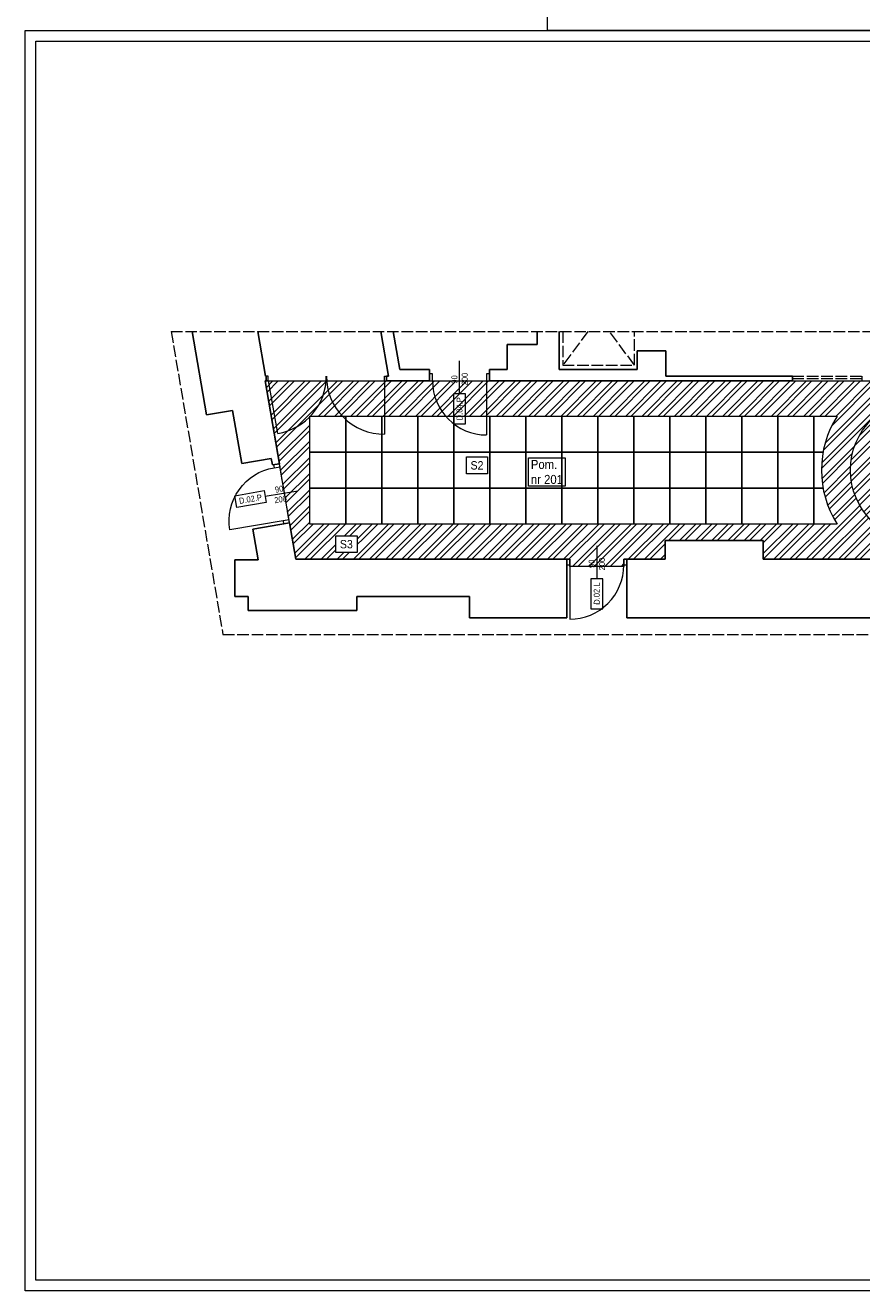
# Model space of a CAD drawing. Header units: centimetres. Extents: x 695802 to 711011, y 25963 to 44188.
# Tile 19 of 157: x 703183 to 704576, y 28207 to 30316. Entities that reach past the tile are written whole.
import ezdxf

# ---------------------------------------------------------------- set-up
doc = ezdxf.new("R2010")
doc.units = ezdxf.units.CM
doc.linetypes.add('ACAD_ISO02W100', pattern=[15, 12, -3])
doc.layers.add('Obrys powierzchni', color=50, linetype='Continuous', lineweight=9, plot=False)
doc.layers.add('Przekrojowa', color=253, linetype='Continuous', lineweight=25)
doc.layers.add('Widokowa', color=140, linetype='Continuous', lineweight=9)
for name, color, linetype, lineweight, true_color in [('S3_drzwi_nowe', 7, 'Continuous', 9, 0x00f900), ('S3_opis pomieszczeń', 7, 'Continuous', 0, 0xb5b5b5), ('S3_sufit S2', 7, 'Continuous', 5, 0x7f7f7f), ('S3_sufit S3', 7, 'Continuous', 5, 0x7f7f7f)]:
    doc.layers.add(name, color=color, linetype=linetype, lineweight=lineweight, true_color=true_color)
doc.styles.add('ARIELCE', font='arial.ttf', dxfattribs={"width": 0.9})

# ---------------------------------------------------------------- blocks, each defined once
blk = doc.blocks.new('zw$C566')
at = {"layer": 'S3_drzwi_nowe'}
blk.add_line((0, 27.5), (0, -27.5), dxfattribs=at)
at = {"layer": 'S3_drzwi_nowe', "ltscale": 1.6}
for points in [[(-50, 5), (-45, 5), (-45, -5), (-50, -5)], [(45, 5), (50, 5), (50, -5), (45, -5)]]:
    blk.add_lwpolyline(points, close=True, dxfattribs=at)
blk.add_lwpolyline([(-45, -5), (-45, -95, 0.414214), (45, -5)], format="xyb", dxfattribs=at)
at = {"layer": 'S3_drzwi_nowe'}
blk.add_lwpolyline([(10, -77.5), (10, -27.5), (-10, -27.5), (-10, -77.5)], close=True, dxfattribs=at)

msp = doc.modelspace()

# ---------------------------------------------------------------- hatches: boundary and pattern name
at = {"layer": 'S3_sufit S3', "ltscale": 1.6}
h = msp.add_hatch(dxfattribs=at)
h.set_pattern_fill('ANSI32', color=256, scale=2)
h.set_pattern_definition([(45, (704557.489, 29456.078), (-13.4704, 13.4704), []), (45, (704566.47, 29456.078), (-13.4704, 13.4704), [])])
h.paths.add_polyline_path([(704557.5, 29574.9, 1), (704795.1, 29574.9, 1)])

# ---------------------------------------------------------------- linework, layer by layer
at = {"layer": 'Obrys powierzchni', "ltscale": 1.6}
for points in [[(704052.6, 33277.3), (706152.6, 33277.3), (706152.6, 30307.3), (704052.6, 30307.3)], [(703182.6, 28207.3), (703182.6, 30307.3), (706152.6, 30307.3), (706152.6, 28207.3)], [(703200.1, 28224.8), (703200.1, 30289.8), (706135.1, 30289.8), (706135.1, 28224.8)]]:
    msp.add_lwpolyline(points, close=True, dxfattribs=at)
at = {"layer": 'Przekrojowa', "ltscale": 1.6}
for p, q in [((703484.7, 29666.8), (703460.9, 29806)), ((703582.8, 29731.4), (703570.1, 29806)), ((703775, 29806), (703787.8, 29731.4)), ((703795.8, 29806), (703806.7, 29742.3)), ((704035.7, 29784.1), (704035.7, 29806)), ((704072.3, 29742.7), (704072.3, 29806)), ((703985.7, 29742.3), (703985.7, 29784.1)), ((703985.7, 29784.1), (704035.7, 29784.1)), ((704250, 29773.4), (704202, 29773.4)), ((704202, 29773.4), (704202, 29742.7)), ((704250, 29731.4), (704250, 29773.4)), ((703806.7, 29742.3), (703856.2, 29742.3)), ((703856.2, 29742.3), (703856.2, 29723.4)), ((703956.2, 29742.3), (703985.7, 29742.3)), ((703956.2, 29742.3), (703956.2, 29723.4)), ((704202, 29742.7), (704072.3, 29742.7)), ((703582.5, 29723.4), (703606.1, 29585.4)), ((703584.2, 29723.4), (703582.5, 29723.4)), ((703582.8, 29731.4), (703584.2, 29731.4)), ((703584.2, 29723.4), (703584.2, 29731.4)), ((703584.2, 29723.4), (703584.2, 29723.4)), ((703784.2, 29723.4), (703784.2, 29731.4)), ((703784.2, 29731.4), (703787.8, 29731.4)), ((703856.2, 29723.4), (703784.2, 29723.4)), ((704026, 29723.4), (703956.2, 29723.4)), ((704250, 29723.4), (704026, 29723.4)), ((704238, 29723.4), (704235, 29723.4)), ((704460.9, 29731.4), (704250, 29731.4)), ((704250, 29723.4), (704460.9, 29723.4)), ((704460.9, 29723.4), (704460.9, 29731.4)), ((703528.1, 29674.2), (703484.7, 29666.8)), ((703543.2, 29585.8), (703528.1, 29674.2)), ((703592.5, 29594.2), (703543.2, 29585.8)), ((703592.5, 29594.2), (703594.3, 29583.4)), ((703606.1, 29585.4), (703594.3, 29583.4)), ((703623, 29486.8), (703561.9, 29476.4)), ((703623, 29486.8), (703633.3, 29426.4)), ((703561.9, 29476.4), (703570.6, 29425.1)), ((704412, 29457.7), (704249, 29457.7)), ((704249, 29457.7), (704249, 29426.4)), ((704412, 29426.4), (704412, 29457.7)), ((703570.6, 29425.1), (703531.8, 29425.1)), ((703531.8, 29364.4), (703531.8, 29425.1)), ((703633.3, 29426.4), (704084.8, 29426.4)), ((704084.8, 29426.4), (704084.8, 29364.4)), ((704249, 29426.4), (704184.8, 29426.4)), ((704184.8, 29426.4), (704184.8, 29328.8)), ((704412, 29426.4), (704808, 29426.4)), ((703553.8, 29364.4), (703531.8, 29364.4)), ((703553.8, 29340.8), (703553.8, 29364.4)), ((703922.8, 29364.4), (703734.8, 29364.4)), ((703734.8, 29364.4), (703734.8, 29340.8)), ((703922.8, 29328.8), (703922.8, 29364.4)), ((704084.8, 29364.4), (704084.8, 29328.8)), ((703734.8, 29340.8), (703553.8, 29340.8)), ((704084.8, 29328.8), (703922.8, 29328.8)), ((704184.8, 29328.8), (704435, 29328.8)), ((704784, 29328.8), (704435, 29328.8))]:
    msp.add_line(p, q, dxfattribs=at)
at = {"layer": 'S3_drzwi_nowe'}
for p, q in [((703906.2, 29701.9), (703906.2, 29756.9)), ((703951.2, 29723.4), (703951.2, 29633.4))]:
    msp.add_line(p, q, dxfattribs=at)
at = {"layer": 'S3_drzwi_nowe', "color": 0}
for p, q in [((703587.4, 29731.4), (703584.2, 29731.4)), ((703587.4, 29723.4), (703584.2, 29723.4)), ((703587.4, 29723.4), (703587.4, 29731.4)), ((703587.4, 29723.4), (703603.1, 29635.9)), ((703781.1, 29731.4), (703784.2, 29731.4)), ((703781.1, 29723.4), (703781.1, 29731.4)), ((703781.1, 29723.4), (703784.2, 29723.4)), ((703781.1, 29723.4), (703781.1, 29634.6))]:
    msp.add_line(p, q, dxfattribs=at)
at = {"layer": 'S3_drzwi_nowe'}
for points in [[(703861.2, 29735.4), (703856.2, 29735.4), (703856.2, 29723.4), (703861.2, 29723.4)], [(703956.2, 29735.4), (703951.2, 29735.4), (703951.2, 29723.4), (703956.2, 29723.4)], [(703916.2, 29652), (703916.2, 29702), (703896.2, 29702), (703896.2, 29652)]]:
    msp.add_lwpolyline(points, close=True, dxfattribs=at)
at = {"layer": 'S3_drzwi_nowe', "color": 0}
for centre, start, end in [((703587.4, 29731.4), 279.3704, 0), ((703781.1, 29731.4), 180, 270.0035)]:
    msp.add_arc(centre, 96.8, start, end, dxfattribs=at)
at = {"layer": 'S3_drzwi_nowe'}
msp.add_arc((703951.2, 29723.4), 90, 180, 270, dxfattribs=at)
at = {"layer": 'S3_sufit S2', "ltscale": 1.6}
for points in [[(703716.5, 29604.9), (703656.5, 29604.9), (703656.5, 29664.9), (703716.5, 29664.9)], [(703776.5, 29604.9), (703716.5, 29604.9), (703716.5, 29664.9), (703776.5, 29664.9)], [(703836.5, 29604.9), (703776.5, 29604.9), (703776.5, 29664.9), (703836.5, 29664.9)], [(703896.5, 29604.9), (703836.5, 29604.9), (703836.5, 29664.9), (703896.5, 29664.9)], [(703956.5, 29604.9), (703896.5, 29604.9), (703896.5, 29664.9), (703956.5, 29664.9)], [(704196.5, 29604.9), (704136.5, 29604.9), (704136.5, 29664.9), (704196.5, 29664.9)], [(704256.5, 29604.9), (704196.5, 29604.9), (704196.5, 29664.9), (704256.5, 29664.9)], [(704316.5, 29604.9), (704256.5, 29604.9), (704256.5, 29664.9), (704316.5, 29664.9)], [(704376.5, 29604.9), (704316.5, 29604.9), (704316.5, 29664.9), (704376.5, 29664.9)], [(704436.5, 29604.9), (704376.5, 29604.9), (704376.5, 29664.9), (704436.5, 29664.9)], [(704496.5, 29604.9), (704436.5, 29604.9), (704436.5, 29664.9), (704496.5, 29664.9)], [(703716.5, 29544.9), (703656.5, 29544.9), (703656.5, 29604.9), (703716.5, 29604.9)], [(703776.5, 29544.9), (703716.5, 29544.9), (703716.5, 29604.9), (703776.5, 29604.9)], [(703836.5, 29544.9), (703776.5, 29544.9), (703776.5, 29604.9), (703836.5, 29604.9)], [(703896.5, 29544.9), (703836.5, 29544.9), (703836.5, 29604.9), (703896.5, 29604.9)], [(703956.5, 29544.9), (703896.5, 29544.9), (703896.5, 29604.9), (703956.5, 29604.9)], [(704196.5, 29544.9), (704136.5, 29544.9), (704136.5, 29604.9), (704196.5, 29604.9)], [(704256.5, 29544.9), (704196.5, 29544.9), (704196.5, 29604.9), (704256.5, 29604.9)], [(704316.5, 29544.9), (704256.5, 29544.9), (704256.5, 29604.9), (704316.5, 29604.9)], [(704376.5, 29544.9), (704316.5, 29544.9), (704316.5, 29604.9), (704376.5, 29604.9)], [(704436.5, 29544.9), (704376.5, 29544.9), (704376.5, 29604.9), (704436.5, 29604.9)], [(704496.5, 29544.9), (704436.5, 29544.9), (704436.5, 29604.9), (704496.5, 29604.9)], [(703716.5, 29484.9), (703656.5, 29484.9), (703656.5, 29544.9), (703716.5, 29544.9)], [(703776.5, 29484.9), (703716.5, 29484.9), (703716.5, 29544.9), (703776.5, 29544.9)], [(703836.5, 29484.9), (703776.5, 29484.9), (703776.5, 29544.9), (703836.5, 29544.9)], [(703896.5, 29484.9), (703836.5, 29484.9), (703836.5, 29544.9), (703896.5, 29544.9)], [(703956.5, 29484.9), (703896.5, 29484.9), (703896.5, 29544.9), (703956.5, 29544.9)], [(704196.5, 29484.9), (704136.5, 29484.9), (704136.5, 29544.9), (704196.5, 29544.9)], [(704256.5, 29484.9), (704196.5, 29484.9), (704196.5, 29544.9), (704256.5, 29544.9)], [(704316.5, 29484.9), (704256.5, 29484.9), (704256.5, 29544.9), (704316.5, 29544.9)], [(704376.5, 29484.9), (704316.5, 29484.9), (704316.5, 29544.9), (704376.5, 29544.9)], [(704436.5, 29484.9), (704376.5, 29484.9), (704376.5, 29544.9), (704436.5, 29544.9)], [(704496.5, 29484.9), (704436.5, 29484.9), (704436.5, 29544.9), (704496.5, 29544.9)]]:
    msp.add_lwpolyline(points, close=True, dxfattribs=at)
for points in [[(704511.9, 29604.9), (704496.5, 29604.9), (704496.5, 29664.9), (704535.5, 29664.9)], [(704511.9, 29544.9), (704496.5, 29544.9), (704496.5, 29604.9), (704511.9, 29604.9)], [(704535.5, 29484.9), (704496.5, 29484.9), (704496.5, 29544.9), (704511.9, 29544.9)]]:
    msp.add_lwpolyline(points, dxfattribs=at)
msp.add_circle((704676.3, 29574.9), 118.8, dxfattribs=at)
msp.add_arc((704676.3, 29574.9), 167.1, 147.4164, 212.5836, dxfattribs=at)
at = {"layer": 'Widokowa', "linetype": 'ACAD_ISO02W100', "ltscale": 1.6}
for p, q in [((703425.5, 29806), (705964.9, 29806)), ((703425.5, 29806), (703511.9, 29300.7)), ((704120.1, 29806), (704078.2, 29749.6)), ((704078.2, 29806), (704078.2, 29749.6)), ((704197.8, 29749.6), (704155.9, 29806)), ((704197.8, 29749.6), (704197.8, 29806)), ((704078.2, 29749.6), (704197.8, 29749.6)), ((703856.2, 29723.4), (703956.2, 29723.4)), ((704460.9, 29731.4), (704576.3, 29731.4)), ((704460.9, 29727.4), (704576.3, 29727.4)), ((704460.9, 29723.4), (704576.3, 29723.4)), ((704576.3, 29731.4), (704576.3, 29723.4)), ((703623, 29486.8), (703606.1, 29585.4)), ((703511.9, 29300.7), (705932.3, 29300.7))]:
    msp.add_line(p, q, dxfattribs=at)

# ---------------------------------------------------------------- block references
at = {"layer": 'S3_drzwi_nowe', "xscale": -1, "rotation": 279.6176750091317}
msp.add_blockref('zw$C566', (703609.6, 29535.3), dxfattribs=at)
at = {"layer": 'S3_drzwi_nowe'}
msp.add_blockref('zw$C566', (704134.8, 29421.4), dxfattribs=at)

# ---------------------------------------------------------------- texts
at = {"layer": 'S3_drzwi_nowe', "char_height": 10, "style": 'ARIELCE'}
for s, insert, width, attachment_point, rotation in [('{\\fArial|b0|i0|c238|p34;200}', (703909.8, 29716), 19.356, 1, 90.0247), ('{\\fArial|b0|i0|c238|p34;90}', (703892.6, 29718.9), 18.526, 1, 90.0247), ('{\\fArial|b0|i0|c238|p34;D.04.P}', (703906.2, 29677), 49.992, 5, 89.9762), ('{\\fArial|b0|i0|c238|p34;90}', (703611.6, 29549.2), 18.526, 3, 9.6795), ('{\\fArial|b0|i0|c238|p34;D.02.P}', (703557.8, 29526.5), 50.021, 5, 9.6795), ('{\\fArial|b0|i0|c238|p34;200}', (703617.4, 29532.8), 19.356, 3, 9.6795), ('{\\fArial|b0|i0|c238|p34;90}', (704121.4, 29425.8), 18.526, 3, 89.9762), ('{\\fArial|b0|i0|c238|p34;200}', (704138.6, 29428.7), 19.356, 3, 89.9762), ('{\\fArial|b0|i0|c238|p34;D.02.L}', (704134.9, 29368.9), 49.992, 5, 89.9762)]:
    msp.add_mtext(s, dxfattribs=dict(at, insert=insert, width=width, attachment_point=attachment_point, rotation=rotation))

# ---------------------------------------------------------------- next in the draw order: texts
at = {"layer": 'S3_opis pomieszczeń', "insert": (704025, 29591.8), "char_height": 7.5, "attachment_point": 1, "style": 'ARIELCE', "bg_fill": 18}
msp.add_mtext('{\\fArial|b0|i0|c238|p34;\\H2x;Pom.\\Pnr 201}', dxfattribs=at)

# ---------------------------------------------------------------- next in the draw order: hatches: boundary and pattern name
at = {"layer": 'S3_sufit S3', "ltscale": 1.6}
h = msp.add_hatch(dxfattribs=at)
h.set_pattern_fill('ANSI32', color=256, scale=2)
h.set_pattern_definition([(45, (703582.535, 29414.365), (-13.47038, 13.47038), []), (45, (703591.515, 29414.365), (-13.47038, 13.47038), [])])
h.paths.add_polyline_path([(703582.5, 29723.4), (703633.3, 29426.4), (704089.8, 29426.4), (704089.8, 29414.4), (704179.8, 29414.4), (704179.8, 29426.4), (704249, 29426.4), (704249, 29457.7), (704412, 29457.7), (704412, 29426.4), (704813, 29426.4), (704813, 29414.4), (704903, 29414.4), (704903, 29426.4), (705607.6, 29426.4), (705607.6, 29414.4), (705697.6, 29414.4), (705697.6, 29426.4), (705746.9, 29426.4), (705746.9, 29447.4), (705787.4, 29447.4), (705791.6, 29513.1), (705851.5, 29509.3), (705859, 29619), (705798.7, 29622.9), (705807.4, 29758.4), (705604.8, 29771.5), (705601.7, 29723.4)])
h.paths.add_polyline_path([(704856.1, 29544.9), (704916.1, 29544.9), (704976.1, 29544.9), (705036.1, 29544.9), (705096.1, 29544.9), (705156.1, 29544.9), (705216.1, 29544.9), (705276.1, 29544.9), (705336.1, 29544.9), (705396.1, 29544.9), (705456.1, 29544.9), (705516.1, 29544.9), (705576.1, 29544.9), (705636.1, 29544.9), (705636.1, 29604.9), (705576.1, 29604.9), (705516.1, 29604.9), (705456.1, 29604.9), (705396.1, 29604.9), (705336.1, 29604.9), (705276.1, 29604.9), (705216.1, 29604.9), (705156.1, 29604.9), (705096.1, 29604.9), (705036.1, 29604.9), (704976.1, 29604.9), (704916.1, 29604.9), (704856.1, 29604.9), (704856.1, 29544.9)], flags=0)
h.paths.add_polyline_path([(703656.5, 29484.9), (703716.5, 29484.9), (703776.5, 29484.9), (703836.5, 29484.9), (703896.5, 29484.9), (703956.5, 29484.9), (704016.5, 29484.9), (704076.5, 29484.9), (704136.5, 29484.9), (704196.5, 29484.9), (704256.5, 29484.9), (704316.5, 29484.9), (704376.5, 29484.9), (704436.5, 29484.9), (704496.5, 29484.9), (704535.5, 29484.9, -0.292266), (704535.5, 29664.9), (704496.5, 29664.9), (704436.5, 29664.9), (704376.5, 29664.9), (704316.5, 29664.9), (704256.5, 29664.9), (704196.5, 29664.9), (704136.5, 29664.9), (704076.5, 29664.9), (704016.5, 29664.9), (703956.5, 29664.9), (703896.5, 29664.9), (703836.5, 29664.9), (703776.5, 29664.9), (703716.5, 29664.9), (703656.5, 29664.9), (703656.5, 29604.9), (703656.5, 29544.9)], flags=16)
h.paths.add_polyline_path([(704557.5, 29574.9, 1), (704795.1, 29574.9, 1)], flags=0)
h.paths.add_polyline_path([(704557.5, 29574.9, 1), (704795.1, 29574.9, 1)], flags=16)
h.paths.add_polyline_path([(703656.5, 29544.9), (703716.5, 29544.9), (703776.5, 29544.9), (703836.5, 29544.9), (703896.5, 29544.9), (703956.5, 29544.9), (704016.5, 29544.9), (704076.5, 29544.9), (704136.5, 29544.9), (704196.5, 29544.9), (704256.5, 29544.9), (704316.5, 29544.9), (704376.5, 29544.9), (704436.5, 29544.9), (704496.5, 29544.9), (704496.5, 29604.9), (704496.5, 29664.9), (704436.5, 29664.9), (704376.5, 29664.9), (704316.5, 29664.9), (704256.5, 29664.9), (704196.5, 29664.9), (704136.5, 29664.9), (704076.5, 29664.9), (704016.5, 29664.9), (703956.5, 29664.9), (703896.5, 29664.9), (703836.5, 29664.9), (703776.5, 29664.9), (703716.5, 29664.9), (703716.5, 29604.9), (703656.5, 29604.9)], flags=0)
h.paths.add_polyline_path([(704817.1, 29664.9), (704856.1, 29664.9), (704916.1, 29664.9), (704976.1, 29664.9), (705036.1, 29664.9), (705096.1, 29664.9), (705156.1, 29664.9), (705216.1, 29664.9), (705276.1, 29664.9), (705336.1, 29664.9), (705396.1, 29664.9), (705456.1, 29664.9), (705516.1, 29664.9), (705576.1, 29664.9), (705636.1, 29664.9), (705696.1, 29664.9), (705696.1, 29604.9), (705696.1, 29544.9), (705696.1, 29484.9), (705636.1, 29484.9), (705576.1, 29484.9), (705516.1, 29484.9), (705456.1, 29484.9), (705396.1, 29484.9), (705336.1, 29484.9), (705276.1, 29484.9), (705216.1, 29484.9), (705156.1, 29484.9), (705096.1, 29484.9), (705036.1, 29484.9), (704976.1, 29484.9), (704916.1, 29484.9), (704856.1, 29484.9), (704817.1, 29484.9, 0.292266), (704817.1, 29664.9)], flags=16)
h.paths.add_polyline_path([(705560, 29570.7), (705533.2, 29570.7), (705533.2, 29592.2), (705560, 29592.2)], flags=8)
h.paths.add_polyline_path([(703937.9, 29571.8), (703911.1, 29571.8), (703911.1, 29593.3), (703937.9, 29593.3)], flags=8)

# ---------------------------------------------------------------- next in the draw order: linework, layer by layer
at = {"layer": 'S3_sufit S2', "ltscale": 1.6}
msp.add_lwpolyline([(704813, 29426.4), (704412, 29426.4), (704412, 29457.7), (704249, 29457.7), (704249, 29426.4), (704179.8, 29426.4), (704179.8, 29414.4), (704089.8, 29414.4), (704089.8, 29426.4), (703633.3, 29426.4), (703582.5, 29723.4), (705601.7, 29723.4)], dxfattribs=at)
for points in [[(704016.5, 29604.9), (703956.5, 29604.9), (703956.5, 29664.9), (704016.5, 29664.9)], [(704076.5, 29604.9), (704016.5, 29604.9), (704016.5, 29664.9), (704076.5, 29664.9)], [(704136.5, 29604.9), (704076.5, 29604.9), (704076.5, 29664.9), (704136.5, 29664.9)], [(704016.5, 29544.9), (703956.5, 29544.9), (703956.5, 29604.9), (704016.5, 29604.9)], [(704076.5, 29544.9), (704016.5, 29544.9), (704016.5, 29604.9), (704076.5, 29604.9)], [(704136.5, 29544.9), (704076.5, 29544.9), (704076.5, 29604.9), (704136.5, 29604.9)], [(704016.5, 29484.9), (703956.5, 29484.9), (703956.5, 29544.9), (704016.5, 29544.9)], [(704076.5, 29484.9), (704016.5, 29484.9), (704016.5, 29544.9), (704076.5, 29544.9)], [(704136.5, 29484.9), (704076.5, 29484.9), (704076.5, 29544.9), (704136.5, 29544.9)]]:
    msp.add_lwpolyline(points, close=True, dxfattribs=at)

# ---------------------------------------------------------------- next in the draw order: texts
at = {"layer": 'S3_sufit S2', "ltscale": 1.6, "insert": (703924.5, 29589.8), "char_height": 14, "width": 1.231015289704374e-11, "attachment_point": 1, "rotation": 0.019, "style": 'ARIELCE', "bg_fill": 18}
msp.add_mtext('\\pxqc;{\\fArial|b0|i0|c238|p34;S2}', dxfattribs=at)
at = {"layer": 'S3_sufit S3', "ltscale": 1.6, "insert": (703706.8, 29458.4), "char_height": 14, "width": 1.231015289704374e-11, "attachment_point": 1, "rotation": 0.019, "style": 'ARIELCE', "bg_fill": 18}
msp.add_mtext('\\pxqc;{\\fArial|b0|i0|c238|p34;S3}', dxfattribs=at)

doc.saveas('drawing.dxf')
